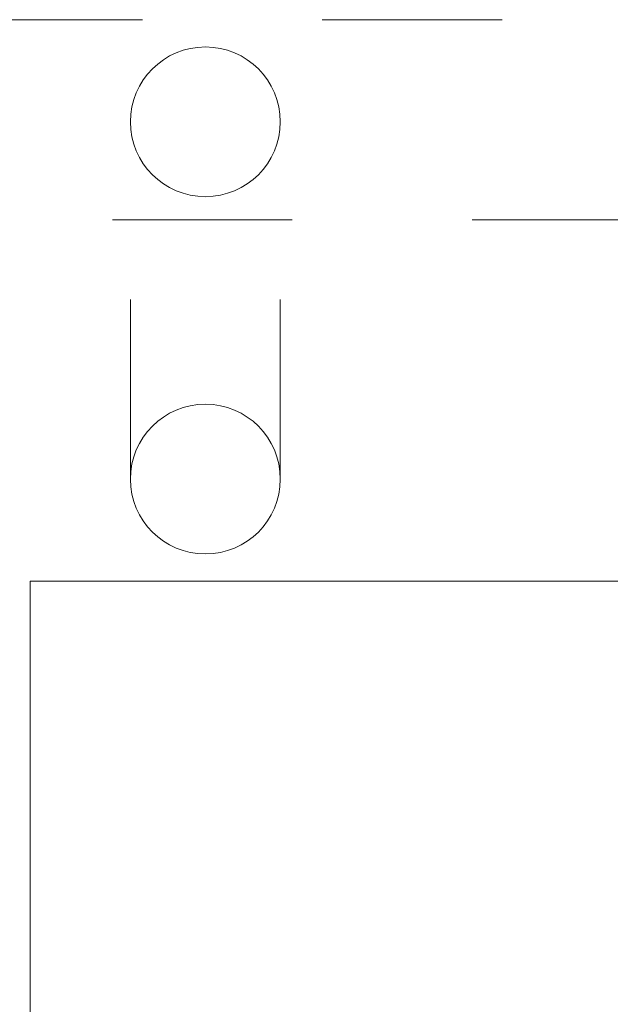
# Model space of a CAD drawing. Header units: millimetres. Extents: x 204754 to 499005, y -178579 to -103222.
# Tile 112 of 178: x 265677 to 266071, y -124542 to -123885. Entities that reach past the tile are written whole.
import ezdxf

# ---------------------------------------------------------------- set-up
doc = ezdxf.new("R2010")
doc.units = ezdxf.units.MM
doc.header["$MEASUREMENT"] = 0
doc.linetypes.add('Przerywana', pattern=[240, 120, -120])
doc.layers.get('0').update_dxf_attribs({"color": 252, "lineweight": 5})
for name, color, linetype, lineweight in [('Nowe_Nowe_220(1)-A Ściany zewnętrzne_Nr_pióra__103', 252, 'Continuous', 5), ('Nowe_Nowe_220(1)-A Ściany zewnętrzne_Nr_pióra__3', 252, 'Continuous', 5), ('Nowe_Nowe_220(1)-A Ściany zewnętrzne_Nr_pióra__57', 252, 'Continuous', 5)]:
    doc.layers.add(name, color=color, linetype=linetype, lineweight=lineweight)

# ---------------------------------------------------------------- blocks, each defined once
blk = doc.blocks.new('podkład 20251118')
at = {"layer": 'Nowe_Nowe_220(1)-A Ściany zewnętrzne_Nr_pióra__103', "color": 252, "linetype": 'Przerywana', "lineweight": 5}
for p, q in [((265399.23, -123884.52), (270009.25, -123884.52)), ((265499.25, -124018.09), (269909.25, -124018.09))]:
    blk.add_line(p, q, dxfattribs=at)
at = {"layer": 'Nowe_Nowe_220(1)-A Ściany zewnętrzne_Nr_pióra__3', "color": 252, "linetype": 'Przerywana', "lineweight": 5}
for p, q in [((265751.25, -124191.32), (265751.25, -123952.73)), ((265851.25, -124191.32), (265851.25, -123952.73))]:
    blk.add_line(p, q, dxfattribs=at)
at = {"layer": 'Nowe_Nowe_220(1)-A Ściany zewnętrzne_Nr_pióra__3', "color": 252, "linetype": 'Continuous', "lineweight": 5}
for centre in [(265801.25, -123952.73), (265801.25, -124191.32)]:
    blk.add_circle(centre, 50, dxfattribs=at)
at = {"layer": 'Nowe_Nowe_220(1)-A Ściany zewnętrzne_Nr_pióra__57', "color": 252, "linetype": 'Continuous', "lineweight": 5}
for q in [(265684.25, -126438.45), (269684.25, -124259.52)]:
    blk.add_line((265684.25, -124259.52), q, dxfattribs=at)

msp = doc.modelspace()

# ---------------------------------------------------------------- block references
msp.add_blockref('podkład 20251118', (0, 0))

doc.saveas('drawing.dxf')
